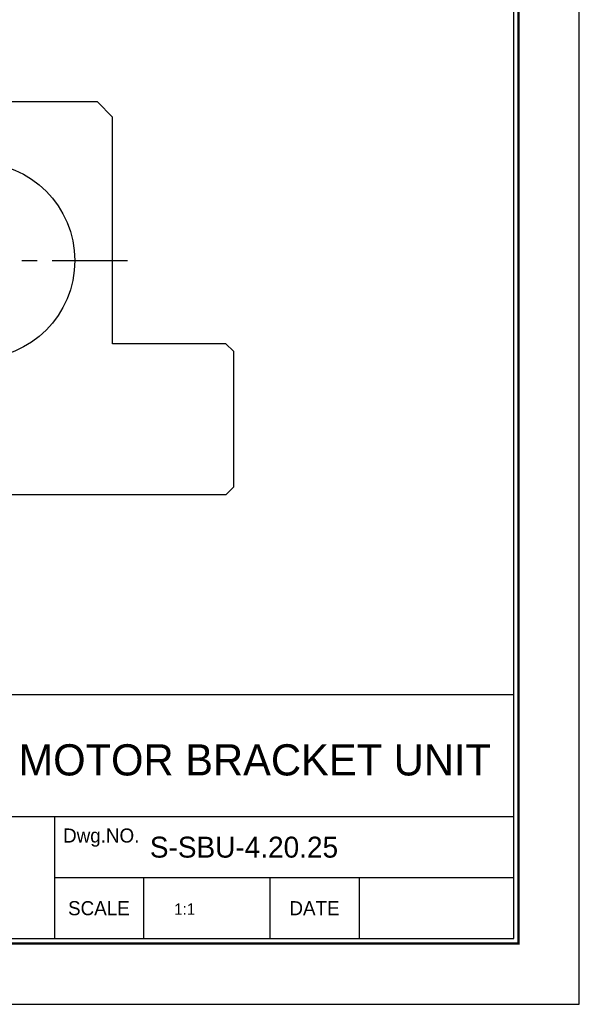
# Model space of a CAD drawing. Header units: inches. Extents: x 17 to 202, y 12 to 142.
# Tile 2 of 2: x 165 to 202, y 12 to 77. Entities that reach past the tile are written whole.
import ezdxf
from ezdxf.enums import TextEntityAlignment as Align

# ---------------------------------------------------------------- set-up
doc = ezdxf.new("R2010")
doc.units = ezdxf.units.IN
doc.header["$MEASUREMENT"] = 0
doc.linetypes.add('CENTER', pattern=[2, 1.25, -0.25, 0.25, -0.25])
doc.layers.add('S1', color=1, linetype='CENTER')

# ---------------------------------------------------------------- blocks, each defined once
blk = doc.blocks.new('란표제')
for p, q in [((296.9999999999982, 0), (296.9999999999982, 210)), ((290, 33), (160, 33)), ((290, 20), (186, 20)), ((241, 20), (241, 7)), ((290, 13.5), (241, 13.5)), ((250.5, 13.5), (250.5, 7)), ((264, 13.5), (264, 7)), ((273.4999999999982, 13.5), (273.4999999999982, 7)), ((0, 0), (296.9999999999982, 0))]:
    blk.add_line(p, q)
at = {"const_width": 0.25}
blk.add_lwpolyline([(290.5000000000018, 6.5), (290.5000000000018, 203.5), (10, 203.5), (10, 6.5)], close=True, dxfattribs=at)
blk.add_lwpolyline([(290, 7), (290, 203), (10.49999999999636, 203), (10.49999999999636, 7)], close=True)
for s, p in [('Dwg.NO.', (246, 18)), ('SCALE', (245.7499999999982, 10.25)), ('DATE', (268.75, 10.25))]:
    blk.add_text(s, height=1.5).set_placement(p, align=Align.MIDDLE_CENTER)
at = {"ltscale": 0.5}
for tag, p, height in [('TITLE', (237.1657184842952, 24.40589700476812), 2.5), ('도번', (251.1811757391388, 15.6424327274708), 2.5), ('SCALE', (253.7810780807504, 9.55250166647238), 1.2), ('DATE', (277.0199167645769, 9.511328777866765), 1.2)]:
    blk.add_attdef(tag, p, '', height=height, dxfattribs=at)
for tag, p in [('필렛', (179.25, 10.89999999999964)), ('모따기', (179.25, 8.299999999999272))]:
    blk.add_attdef(tag, text='', height=1.15).set_placement(p, align=Align.MIDDLE_LEFT)

msp = doc.modelspace()

# ---------------------------------------------------------------- linework, layer by layer
for p, q in [((169.6826710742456, 71.67534026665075), (153.6826710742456, 71.67534026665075)), ((170.6826710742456, 70.67534026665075), (169.6826710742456, 71.67534026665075)), ((170.6826710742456, 55.67534026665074), (170.6826710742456, 70.67534026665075)), ((178.1826710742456, 55.67534026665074), (170.6826710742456, 55.67534026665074)), ((178.6826710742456, 55.17534026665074), (178.1826710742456, 55.67534026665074)), ((178.6826710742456, 55.17534026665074), (178.6826710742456, 46.17534026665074)), ((178.1826710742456, 45.67534026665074), (145.1826710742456, 45.67534026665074)), ((178.6826710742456, 46.17534026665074), (178.1826710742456, 45.67534026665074))]:
    msp.add_line(p, q)
msp.add_circle((161.6826710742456, 61.17534026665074), 6.5)
at = {"layer": 'S1', "ltscale": 4}
msp.add_line((150.6826710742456, 61.1753402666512), (172.6826710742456, 61.1753402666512), dxfattribs=at)

# ---------------------------------------------------------------- block references
at = {"ltscale": 5}
ref = msp.add_blockref('란표제', (17.30016303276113, 11.96802575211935), dxfattribs=dict(at, xscale=0.6204626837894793, yscale=0.6204626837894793, zscale=0.6204626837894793))
ref.add_attrib('TITLE', 'MOTOR BRACKET UNIT', (164.4526412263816, 27.11097410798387), dxfattribs={"ltscale": 0.5, "height": 2.06388})
ref.add_attrib('도번', 'S-SBU-4.20.25', (173.1487094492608, 21.67357154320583), dxfattribs={"ltscale": 0.5, "height": 1.386})
ref.add_attrib('SCALE', '1:1', (174.761851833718, 17.89499657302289), dxfattribs={"ltscale": 0.5, "height": 0.7445552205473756})

doc.saveas('drawing.dxf')
